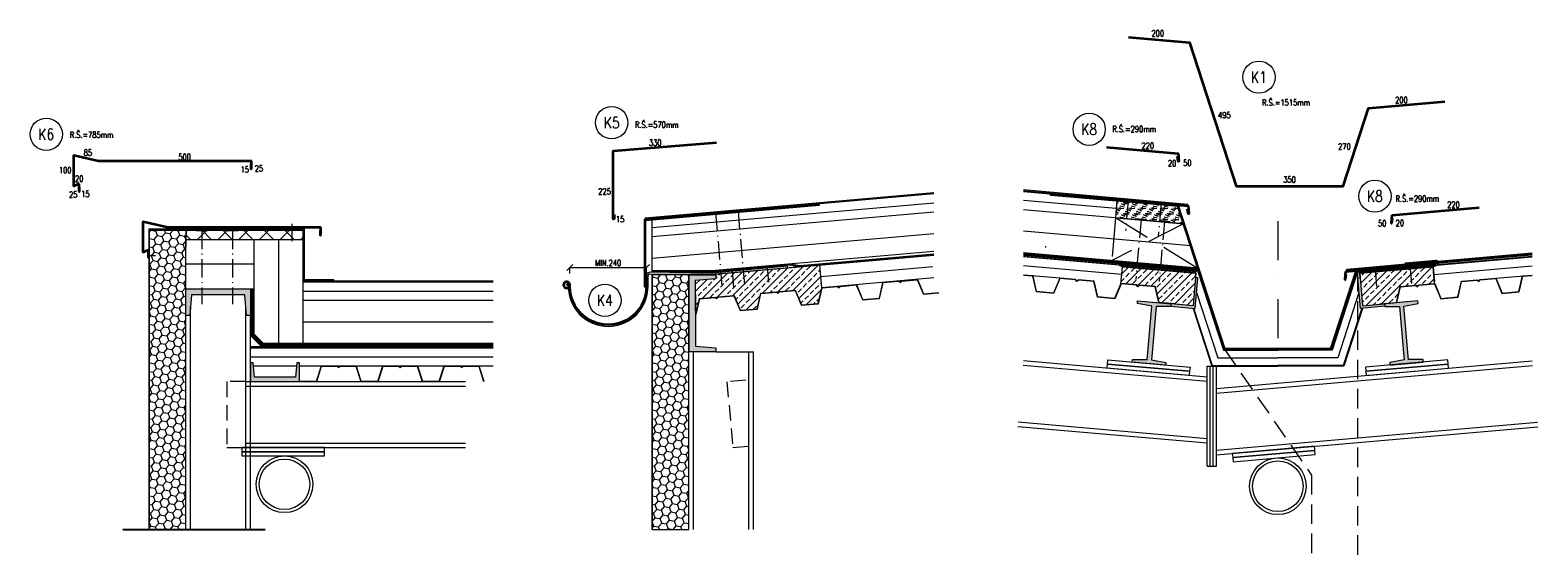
# Model space of a CAD drawing. Header units: millimetres. Extents: x -485339 to 350584, y -1189934 to 0.
# Tile 6 of 178: x -314240 to -309330, y -1055713 to -1053996. Entities that reach past the tile are written whole.
import ezdxf
from ezdxf.enums import TextEntityAlignment as Align

# ---------------------------------------------------------------- set-up
doc = ezdxf.new("R2010")
doc.units = ezdxf.units.MM
doc.header["$LTSCALE"] = 10
for name, pattern in [('ACAD_ISO10W100', [18.5, 12, -3, 0.5, -3]), ('DASHDOT', [25.4, 12.7, -6.35, 0, -6.35]), ('ČÁRKOVANÁ', [19.05, 12.7, -6.35]), ('ČÁRKOVANÁ2', [9.525, 6.35, -3.175])]:
    doc.linetypes.add(name, pattern=pattern)
doc.layers.get('Defpoints').update_dxf_attribs({"color": 201})
for name, color, linetype, lineweight in [('N_klemp', 220, 'Continuous', 35), ('N_popis', 10, 'Continuous', 18), ('N_čáry_plné', 10, 'Continuous', 18), ('N_čáry_pod', 10, 'ČÁRKOVANÁ', 18), ('N_šrary', 10, 'Continuous', 18), ('St_čáry_plné', 250, 'Continuous', 18), ('St_čáry_pod', 250, 'ČÁRKOVANÁ2', 18), ('St_šrafy', 250, 'Continuous', 18)]:
    doc.layers.add(name, color=color, linetype=linetype, lineweight=lineweight)
doc.styles.get("Standard").update_dxf_attribs({"font": 'simplex.shx', "width": 0.8})
doc.linetypes.add('IZOLACE', pattern='A,0.0001,-0.1,[134,ltypeshp.shx,S=0.1,R=0,X=-0.1,Y=0],-0.2,[134,ltypeshp.shx,S=0.1,R=180,X=0.1,Y=0],-0.1', length=0.4001)
doc.linetypes.add('ZIGZAG', pattern='A,0.00254,-5.08,[131,ltypeshp.shx,S=5.08,R=0,X=-5.08,Y=0],-10.16,[131,ltypeshp.shx,S=5.08,R=180,X=5.08,Y=0],-5.08', length=20.32254)
doc.dimstyles.new('stavební M20', dxfattribs={"dimtxt": 20, "dimasz": 20, "dimexe": 1, "dimexo": 1, "dimgap": 5, "dimtad": 1, "dimdec": 0, "dimtxsty": 'Standard', "dimblk": 'OBLIQUE', "dimcen": 2.5, "dimclrd": 256, "dimclre": 256, "dimclrt": 256, "dimadec": 0, "dimazin": 0, "dimtfac": 1, "dimtdec": 0, "dimtmove": 2, "dimatfit": 3, "dimfxl": 20, "dimfxlon": 1, "dimlwd": -1, "dimlwe": -1, "dimarcsym": 0})

# ---------------------------------------------------------------- blocks, each defined once
blk = doc.blocks.new('_OBLIQUE')
at = {"color": 0, "linetype": 'ByBlock'}
blk.add_line((-0.5, -0.5), (0.5, 0.5), dxfattribs=at)
blk = doc.blocks.new('*D7620')
at = {"layer": 'Defpoints', "color": 0}
for p in [(-312232.7, -1054768.3), (-312482.7, -1054824.8), (-312232.7, -1054816.5)]:
    blk.add_point(p, dxfattribs=at)
at = {"layer": 'N_popis'}
for p, q in [((-312482.7, -1054788.3), (-312482.7, -1054767.3)), ((-312482.7, -1054768.3), (-312232.7, -1054768.3)), ((-312232.7, -1054788.3), (-312232.7, -1054767.3))]:
    blk.add_line(p, q, dxfattribs=at)
at = {"layer": 'N_popis', "linetype": 'ByBlock', "xscale": 20, "yscale": 20, "zscale": 20, "rotation": 180}
blk.add_blockref('_OBLIQUE', (-312482.7, -1054768.3), dxfattribs=at)
at = {"layer": 'N_popis', "linetype": 'ByBlock', "xscale": 20, "yscale": 20, "zscale": 20}
blk.add_blockref('_OBLIQUE', (-312232.7, -1054768.3), dxfattribs=at)
at = {"layer": 'N_popis', "insert": (-312357.7, -1054753.3), "char_height": 20, "attachment_point": 5}
blk.add_mtext('MIN.240', dxfattribs=at)

msp = doc.modelspace()

# ---------------------------------------------------------------- hatches: boundary and pattern name
at = {"layer": 'N_čáry_plné'}
h = msp.add_hatch(dxfattribs=at)
h.set_pattern_fill('ANSI37', color=256, scale=15)
h.set_pattern_definition([(45, (-1732.045, 716.554), (-33.6759605, 33.6759605), []), (135, (-1732.045, 716.554), (-33.6759605, -33.6759605), [])])
h.paths.add_polyline_path([(-313733.1, -1054676.8), (-313350.6, -1054676.8), (-313350.6, -1054646.8), (-313732.2, -1054646.8)])
h = msp.add_hatch(dxfattribs=at)
h.set_pattern_fill('ANSI33', color=256, scale=5)
h.set_pattern_definition([(45, (1272.872, 0), (-22.4506403, 22.4506403), []), (45, (1295.323, 0), (-22.4506403, 22.4506403), [15.875, -7.9375])])
h.paths.add_polyline_path([(-311673.5, -1054885.2), (-311662, -1054834), (-311665.2, -1054797.3), (-311668.4, -1054760.4), (-312007.6, -1054790.1), (-312007.6, -1054792.7), (-312007.6, -1054805.1), (-312074, -1054810.9), (-312073.9, -1054899.3), (-312072, -1054920.2), (-312060.4, -1054869), (-312008.6, -1054864.5), (-312003.7, -1054868.2), (-311999.5, -1054863.7), (-311947.8, -1054859.1), (-311927.5, -1054907.5), (-311872.7, -1054902.8), (-311861.1, -1054851.5), (-311809.4, -1054847), (-311804.5, -1054850.7), (-311800.3, -1054846.2), (-311748.6, -1054841.7), (-311728.3, -1054890)])
at = {"layer": 'N_šrary'}
h = msp.add_hatch(dxfattribs=at)
h.set_pattern_fill('WOOD2', color=256, angle=45)
h.set_pattern_definition([(153.4349, (4.67, 4.67), (-53.88151612, 17.960549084), [9.638614, -70.6832216]), (184.3987, (-3.9513, 8.9803), (-197.565624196, -17.9604870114), [4.683531, -229.4929116]), (181.8476, (9.3395, 26.5816), (-520.8548621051, -17.9604167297), [11.141304, -545.9241812]), (154.9831, (-1.796, 26.2223), (-197.5656367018, 89.802583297), [5.945988, -291.3533924]), (135, (10.776, 10.776), (-35.9210245, 4e-15), [5.08, -20.32]), (163.4429, (7.1842, 14.3684), (359.2102015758, -107.7632518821), [13.865708, -679.4193676]), (129.2894, (-6.1066, 18.3197), (143.6840635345, -179.6051357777), [5.105349, -250.1615012]), (174.8056, (-9.3395, 22.271), (161.64461943, -17.960433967), [3.967607, -194.412743])])
h.paths.add_polyline_path([(-310622.8, -1054613.6), (-310546.5, -1054620.3), (-310484, -1054625.7), (-310502.1, -1054570.2), (-310701.3, -1054552.8), (-310703.4, -1054576.4), (-310706, -1054606.3), (-310622.8, -1054613.6)])
h = msp.add_hatch(dxfattribs=at)
h.set_pattern_fill('HONEY', color=253, scale=5, angle=350, style=0)
h.set_pattern_definition([(350, (-1732.045, 716.554), (25.83807637, 9.40429065), [15.875, -31.75]), (110, (-1732.045, 716.554), (-21.0633928, 17.6742852), [15.875, -31.75]), (50, (-1732.045, 716.554), (4.77468357, 27.07857585), [-31.75, 15.875])])
h.paths.add_polyline_path([(-313732.6, -1055620.9), (-313732.6, -1054924.2), (-313732.6, -1054837.5), (-313732.6, -1054756.8), (-313732.2, -1054646.8), (-313852.6, -1054646.8), (-313852.6, -1055620.9)])
h = msp.add_hatch(dxfattribs=at)
h.set_pattern_fill('HONEY', color=253, scale=5, angle=350, style=0)
h.set_pattern_definition([(350, (-94.281, 716.554), (25.83807637, 9.40429065), [15.875, -31.75]), (110, (-94.281, 716.554), (-21.0633928, 17.6742852), [15.875, -31.75]), (50, (-94.281, 716.554), (4.77468357, 27.07857585), [-31.75, 15.875])])
h.paths.add_polyline_path([(-312094.8, -1055620.9), (-312094.8, -1054924.2), (-312094.8, -1054837.5), (-312094.8, -1054792.7), (-312214.8, -1054792.7), (-312214.8, -1055620.9)])
at = {"layer": 'St_šrafy'}
h = msp.add_hatch(dxfattribs=at)
h.set_pattern_fill('ANSI33', color=256, scale=5, angle=180)
h.set_pattern_definition([(45, (0, 0), (-22.4506403, 22.4506403), []), (45, (22.45, 0), (-22.4506403, 22.4506403), [15.875, -7.9375])])
h.paths.add_polyline_path([(-310685.4, -1054790.8), (-310683.3, -1054765.9), (-310444.1, -1054786.8), (-310445.3, -1054801.3), (-310453.3, -1054892.9), (-310509.5, -1054888), (-310509.4, -1054887.5), (-310509.3, -1054886.5), (-310564.1, -1054881.7), (-310575.7, -1054830.5), (-310627.4, -1054826), (-310632.4, -1054829.7), (-310636.5, -1054825.2), (-310688.1, -1054820.7)])
h = msp.add_hatch(dxfattribs=at)
h.set_pattern_fill('ANSI33', color=256, scale=5)
h.paths.add_polyline_path([(-309669.1, -1054790.8), (-309671.3, -1054765.9), (-309910.5, -1054786.8), (-309909.3, -1054801.3), (-309901.2, -1054892.9), (-309845.1, -1054888), (-309845.2, -1054887.5), (-309845.3, -1054886.5), (-309790.5, -1054881.7), (-309778.9, -1054830.5), (-309727.1, -1054826), (-309722.2, -1054829.7), (-309718, -1054825.2), (-309666.5, -1054820.7)])
h = msp.add_hatch(color=253, dxfattribs=at)
h.dxf.hatch_style = 1
h.paths.add_polyline_path([(-312073.7, -1055007.1), (-312073.7, -1055024.6), (-312007.2, -1055030.3), (-312007.2, -1055042.7), (-312094, -1055042.7), (-312094, -1055007.1), (-312094.3, -1054792.7), (-312007.6, -1054792.7), (-312007.6, -1054805.1), (-312074, -1054810.9)])
h = msp.add_hatch(color=253, dxfattribs=at)
h.dxf.hatch_style = 1
h.paths.add_polyline_path([(-310446.1, -1054901.6), (-310437.4, -1054802), (-310445.3, -1054801.3), (-310453.3, -1054892.9), (-310525.1, -1054886.6), (-310525.8, -1054894.6)])
h = msp.add_hatch(color=253, dxfattribs=at)
h.dxf.hatch_style = 1
h.paths.add_polyline_path([(-309908.5, -1054901.6), (-309917.2, -1054802), (-309909.3, -1054801.3), (-309901.2, -1054892.9), (-309829.5, -1054886.6), (-309828.8, -1054894.6)])
h = msp.add_hatch(color=253, dxfattribs=at)
h.dxf.hatch_style = 1
h.paths.add_polyline_path([(-313732.6, -1054837.5), (-313696.9, -1054837.5), (-313522.6, -1054837.5), (-313522.6, -1054924.2), (-313535, -1054924.2), (-313540.7, -1054857.8), (-313696.9, -1054857.8), (-313714.4, -1054857.8), (-313720.2, -1054924.2), (-313732.6, -1054924.2)])
h = msp.add_hatch(color=253, dxfattribs=at)
h.dxf.hatch_style = 1
h.paths.add_polyline_path([(-310572.2, -1054882.5), (-310525.1, -1054886.6), (-310525.8, -1054895.4), (-310573.3, -1054895.4), (-310586.5, -1055046), (-310588.5, -1055068.9), (-310541.7, -1055077.1), (-310542.5, -1055085.9), (-310651.1, -1055076.4), (-310650.3, -1055067.6), (-310602.9, -1055067.6), (-310600.9, -1055044.7), (-310587.7, -1054894.1), (-310634.4, -1054885.9), (-310633.7, -1054877.1), (-310586.6, -1054881.3)])
h = msp.add_hatch(color=253, dxfattribs=at)
h.dxf.hatch_style = 1
h.paths.add_polyline_path([(-309782.4, -1054882.5), (-309829.5, -1054886.6), (-309828.8, -1054895.4), (-309781.3, -1054895.4), (-309768.1, -1055046), (-309766.1, -1055068.9), (-309812.9, -1055077.1), (-309812.1, -1055085.9), (-309703.5, -1055076.4), (-309704.3, -1055067.6), (-309751.7, -1055067.6), (-309753.7, -1055044.7), (-309766.9, -1054894.1), (-309720.2, -1054885.9), (-309720.9, -1054877.1), (-309768, -1054881.3)])
h = msp.add_hatch(color=253, dxfattribs=at)
h.dxf.hatch_style = 1
h.paths.add_polyline_path([(-313522.6, -1055139.8), (-313486.7, -1055139.8), (-313362.6, -1055139.8), (-313362.6, -1055078.1), (-313371.4, -1055078.1), (-313375.5, -1055125.3), (-313486.7, -1055125.3), (-313509.7, -1055125.3), (-313513.7, -1055078.1), (-313522.6, -1055078.1)])

# ---------------------------------------------------------------- linework, layer by layer
at = {"layer": 'Defpoints'}
msp.add_lwpolyline([(-313938.4, -1055620.9), (-313475, -1055620.9)], dxfattribs=at)
at = {"layer": 'N_klemp', "lineweight": 35}
for points in [[(-310663.8, -1054018.6), (-310464.6, -1054036), (-310312.5, -1054504), (-310138.3, -1054504), (-309964.1, -1054504), (-309881.6, -1054250), (-309633.1, -1054228.2)], [(-310702.7, -1054548.2), (-310503.6, -1054565.6), (-310351.5, -1055033.6), (-310177.3, -1055033.6), (-310003.1, -1055033.6), (-309920.6, -1054779.6), (-309672, -1054757.9)], [(-309806.3, -1054597.9), (-309521.4, -1054572.9)], [(-309957, -1054781.2), (-309672.2, -1054756.3)]]:
    msp.add_lwpolyline(points, dxfattribs=at)
for points in [[(-312338.4, -1054595.9), (-312338.4, -1054609.5, -0.414214), (-312339.4, -1054610.5), (-312340.5, -1054610.5, -0.414214), (-312341.5, -1054609.5), (-312341.5, -1054389.8, -0.36397), (-312340.7, -1054388.9), (-312004.9, -1054361)], [(-310735, -1054376.4), (-310501.5, -1054396.8), (-310499.8, -1054421.7, -0.952427), (-310501.9, -1054422), (-310503.8, -1054407.1)], [(-313521.5, -1054431.7), (-313521.5, -1054446.5, 0.414214), (-313520.5, -1054447.5), (-313520.5, -1054447.5, 0.414214), (-313519.5, -1054446.5), (-313519.5, -1054423, 0.414214), (-313520.5, -1054422), (-314017, -1054422, -0.056571), (-314017.2, -1054422), (-314097.2, -1054403.6, 0.48208), (-314098.5, -1054404.6), (-314098.5, -1054501.8, 0.539609), (-314097.1, -1054502.7), (-314082.4, -1054496.4, -0.539609), (-314081, -1054497.3), (-314081, -1054519.8, 0.414214), (-314080, -1054520.8), (-314080, -1054520.8, 0.414214), (-314079, -1054519.8), (-314079, -1054506.9)], [(-312233.7, -1054817.6), (-312233.7, -1054831.2, -0.414214), (-312234.7, -1054832.2), (-312235.8, -1054832.2, -0.414214), (-312236.8, -1054831.2), (-312236.8, -1054611.5, -0.36397), (-312236, -1054610.6), (-311900.2, -1054582.7)], [(-310702.6, -1054547.2), (-310469.1, -1054567.6), (-310467.4, -1054592.6, -0.952427), (-310469.5, -1054592.8), (-310471.4, -1054577.9)], [(-313295.9, -1054647.3), (-313295.9, -1054662.1, 0.414214), (-313294.9, -1054663.1), (-313294.9, -1054663.1, 0.414214), (-313293.9, -1054662.1), (-313293.9, -1054638.6, 0.414214), (-313294.9, -1054637.6), (-313791.3, -1054637.6, -0.056571), (-313791.5, -1054637.6), (-313871.6, -1054619.1, 0.48208), (-313872.8, -1054620.1), (-313872.8, -1054717.3, 0.539609), (-313871.4, -1054718.3), (-313856.7, -1054711.9, -0.539609), (-313855.3, -1054712.8), (-313855.3, -1054735.3, 0.414214), (-313854.3, -1054736.3), (-313854.3, -1054736.3, 0.414214), (-313853.3, -1054735.3), (-313853.3, -1054722.5)], [(-309806.3, -1054597.9), (-309808, -1054622.8, 0.952427), (-309805.9, -1054623.1), (-309804, -1054608.2)], [(-309957, -1054781.2), (-309958.7, -1054806.2, 0.952427), (-309956.6, -1054806.4), (-309954.7, -1054791.5)], [(-312232.7, -1054803), (-312232.7, -1054830, -1.00077), (-312482.7, -1054829.8), (-312482.7, -1054824.8, 6.528163), (-312484.5, -1054830.6, 0.36316), (-312484.6, -1054829.3), (-312492.7, -1054821.2)]]:
    msp.add_lwpolyline(points, format="xyb", dxfattribs=at)
at = {"layer": 'N_čáry_plné', "lineweight": 0}
for p, q in [((-311773.2, -1054769), (-311774, -1054764.1)), ((-312482.7, -1054830), (-312487.6, -1054833.7)), ((-312235.7, -1054830.9), (-312235.7, -1054801.8)), ((-312234.7, -1054827.5), (-312235.7, -1054827.5)), ((-312234.7, -1054801.8), (-312234.7, -1054830.9)), ((-312232.7, -1054793.9), (-312232.7, -1054803)), ((-312227.7, -1054830), (-312227.7, -1054793.9)), ((-312487.4, -1054844.5), (-312486.4, -1054844.3)), ((-312480.4, -1054844.4), (-312481.2, -1054844.6))]:
    msp.add_line(p, q, dxfattribs=at)
at = {"layer": 'N_čáry_plné'}
for points in [[(-312236.8, -1054606.4), (-311297.4, -1054524.2)], [(-312236.8, -1054609.4), (-311297.4, -1054527.2)], [(-310470.3, -1054562.7), (-311005.4, -1054515.9)], [(-310470.7, -1054566.7), (-311005.4, -1054519.9)], [(-310503.4, -1054566.1), (-311005.4, -1054522.1)], [(-310917.9, -1054533.8), (-310917.5, -1054529.8)], [(-310502.1, -1054570.2), (-310917.9, -1054533.8)], [(-312236.8, -1054612.1), (-311671.2, -1054562.6)], [(-312236.8, -1054615.1), (-311671, -1054565.6)], [(-312214.8, -1054667.7), (-311297.4, -1054587.4)], [(-312026.8, -1054592.3), (-311989.3, -1054589)], [(-311953.7, -1054586), (-311916.2, -1054582.8)], [(-311671.2, -1054562.6), (-311671, -1054565.6)], [(-310484, -1054625.7), (-311005.4, -1054580.1)], [(-310701.3, -1054552.8), (-310706, -1054606.3)], [(-310645.6, -1054551.7), (-310683.1, -1054548.4)], [(-310538.5, -1054561.1), (-310576, -1054557.9)], [(-310502.1, -1054570.2), (-310484, -1054625.7)], [(-310470.7, -1054566.7), (-310470.3, -1054562.7)], [(-313387.6, -1054626.4), (-313387.6, -1054682.8)], [(-312214.8, -1054784.2), (-312214.8, -1054613.2)], [(-310603.9, -1054613.3), (-310641.4, -1054610)], [(-310527.6, -1054620), (-310565.1, -1054616.7)], [(-313852.6, -1054642.8), (-313346.6, -1054642.8)], [(-313852.6, -1055620.9), (-313852.6, -1054642.8)], [(-313852.6, -1054646.8), (-313350.6, -1054646.8)], [(-313732.6, -1054837.5), (-313732.6, -1054676.8)], [(-313732.3, -1054676.8), (-313350.6, -1054676.8)], [(-313699.7, -1054648.2), (-313662.1, -1054648.2)], [(-313599.7, -1054648.2), (-313562.1, -1054648.2)], [(-313510.6, -1054837.5), (-313510.6, -1054676.8)], [(-313350.6, -1055014.8), (-313350.6, -1054646.8)], [(-313346.6, -1054807.8), (-313346.6, -1054642.8)], [(-313859.3, -1054729.4), (-313832.2, -1054729.4)], [(-312214.8, -1054778.4), (-312021.6, -1054778.4), (-311297.4, -1054715)], [(-312214.8, -1054791.3), (-312021.5, -1054791.3), (-311297.4, -1054727.9)], [(-311733.2, -1054762.1), (-311297.4, -1054723.9)], [(-310933.8, -1054699), (-310933.5, -1054703)], [(-312214.8, -1054782.4), (-312021.5, -1054782.4), (-311766.5, -1054760.1)], [(-311973.2, -1054780.5), (-311935.7, -1054777.2)], [(-311859.1, -1054770), (-311821.6, -1054766.7)], [(-311766.5, -1054760.1), (-311733.4, -1054766.1)], [(-311766.4, -1054756), (-311733.2, -1054762.1)], [(-311662, -1054834), (-311668.4, -1054760.4)], [(-309879.5, -1054773.8), (-309842, -1054770.6)], [(-309765.5, -1054763.9), (-309728, -1054760.6)], [(-309762.8, -1054752.8), (-309762.6, -1054756.8)], [(-309690.9, -1054758), (-309653.4, -1054754.7)], [(-309556.3, -1054741.8), (-309556, -1054744.8)], [(-313350.6, -1054811.8), (-312732.7, -1054811.8)], [(-313350.6, -1054814.8), (-312732.7, -1054814.8)], [(-313346.6, -1054807.8), (-313250.6, -1054807.8)], [(-313250.6, -1054811.8), (-313250.6, -1054807.8)], [(-312214.8, -1055620.9), (-312214.8, -1054789)], [(-312007.6, -1054792.7), (-312007.6, -1054790.1)], [(-311729, -1054891), (-311672.7, -1054886.1), (-311661.2, -1054834.9), (-311610.5, -1054830.5), (-311605.2, -1054834.5), (-311600.7, -1054829.6), (-311550, -1054825.2), (-311530.1, -1054872.6)], [(-311728.3, -1054890), (-311673.5, -1054885.2), (-311662, -1054834), (-311610.2, -1054829.5), (-311605.3, -1054833.2), (-311601.1, -1054828.7), (-311549.4, -1054824.1), (-311529.1, -1054872.5)], [(-311297.4, -1054802.2), (-311662, -1054834)], [(-311530, -1054873.8), (-311473.8, -1054868.9), (-311462.2, -1054817.6), (-311411.6, -1054813.2), (-311406.2, -1054817.2), (-311401.7, -1054812.4), (-311351.1, -1054807.9), (-311331.2, -1054855.4)], [(-311529.4, -1054872.7), (-311474.6, -1054867.9), (-311463, -1054816.7), (-311411.3, -1054812.2), (-311406.4, -1054815.9), (-311402.2, -1054811.4), (-311350.4, -1054806.9), (-311330.5, -1054854.3)], [(-313350.6, -1054874.8), (-312732.7, -1054874.8)], [(-312073.9, -1054899.3), (-312072, -1054920.2), (-312060.4, -1054869), (-312008.6, -1054864.5), (-312003.7, -1054868.2), (-311999.5, -1054863.7), (-311947.8, -1054859.1), (-311927.5, -1054907.5), (-311872.7, -1054902.8), (-311861.1, -1054851.5), (-311809.4, -1054847), (-311804.5, -1054850.7), (-311800.3, -1054846.2), (-311748.6, -1054841.7), (-311728.3, -1054890.1)], [(-312073.8, -1054909), (-312072.7, -1054921.2), (-312071.1, -1054921.1), (-312059.6, -1054869.9), (-312008.9, -1054865.5), (-312003.6, -1054869.5), (-311999.1, -1054864.6), (-311948.5, -1054860.2), (-311928.2, -1054908.6), (-311871.9, -1054903.7), (-311860.3, -1054852.5), (-311809.7, -1054848.1), (-311804.4, -1054852.1), (-311799.8, -1054847.2), (-311749.2, -1054842.8), (-311729.3, -1054890.2)], [(-311331.2, -1054855.4), (-311281.4, -1054851)], [(-311330.5, -1054854.3), (-311281.4, -1054850)], [(-313480.6, -1055014.8), (-312732.7, -1055014.8)]]:
    msp.add_lwpolyline(points, dxfattribs=at)
at = {"layer": 'N_čáry_plné', "linetype": 'IZOLACE', "ltscale": 6}
for points in [[(-312214.8, -1054637.6), (-311297.4, -1054557.3)], [(-310703.4, -1054576.4), (-311005.4, -1054550)], [(-311665.2, -1054797.3), (-311300.6, -1054765.4)], [(-313350.6, -1054844.8), (-312732.7, -1054844.8)]]:
    msp.add_lwpolyline(points, dxfattribs=at)
at = {"layer": 'N_čáry_plné', "linetype": 'ACAD_ISO10W100', "ltscale": 0.5}
for points in [[(-312008.1, -1054590.7), (-311987.2, -1054829.5)], [(-311934.9, -1054584.4), (-311914, -1054823.2)], [(-310664.4, -1054550), (-310672.9, -1054648.1)], [(-310557.3, -1054559.5), (-310566.8, -1054668.1)], [(-310622.6, -1054611.7), (-310639.8, -1054807.8)], [(-310546.3, -1054618.4), (-310563.5, -1054814.4)], [(-313680.9, -1054648.2), (-313680.9, -1054887.9)], [(-313580.9, -1054648.2), (-313580.9, -1054887.9)], [(-311954.5, -1054778.9), (-311949.6, -1054834.5)], [(-311840.3, -1054768.4), (-311836.2, -1054816)], [(-309860.7, -1054772.2), (-309855.7, -1054830.3)], [(-309746.8, -1054762.2), (-309741.7, -1054820.3)], [(-309672.2, -1054756.3), (-309667.1, -1054814.4)]]:
    msp.add_lwpolyline(points, dxfattribs=at)
at = {"layer": 'N_čáry_plné'}
for points in [[(-313852.6, -1055620.9), (-313732.6, -1055620.9), (-313732.6, -1054924.2), (-313732.6, -1054837.5), (-313732.6, -1054756.8), (-313732.2, -1054646.8), (-313852.6, -1054646.8)], [(-313733.1, -1054676.8), (-313350.6, -1054676.8), (-313350.6, -1054646.8), (-313732.2, -1054646.8)], [(-311673.5, -1054885.2), (-311662, -1054834), (-311665.2, -1054797.3), (-311668.4, -1054760.4), (-312007.6, -1054790.1), (-312007.6, -1054792.7), (-312007.6, -1054805.1), (-312074, -1054810.9), (-312073.9, -1054899.3), (-312072, -1054920.2), (-312060.4, -1054869), (-312008.6, -1054864.5), (-312003.7, -1054868.2), (-311999.5, -1054863.7), (-311947.8, -1054859.1), (-311927.5, -1054907.5), (-311872.7, -1054902.8), (-311861.1, -1054851.5), (-311809.4, -1054847), (-311804.5, -1054850.7), (-311800.3, -1054846.2), (-311748.6, -1054841.7), (-311728.3, -1054890)], [(-312214.8, -1055620.9), (-312094.8, -1055620.9), (-312094.8, -1054924.2), (-312094.8, -1054837.5), (-312094.8, -1054792.7), (-312214.8, -1054792.7)]]:
    msp.add_lwpolyline(points, close=True, dxfattribs=at)
at = {"layer": 'N_čáry_plné', "linetype": 'IZOLACE', "ltscale": 14}
for points in [[(-313430.6, -1055014.8), (-313430.6, -1054676.8)], [(-312214.8, -1054737.9), (-311297.4, -1054657.7)], [(-310460.5, -1054698), (-311005.4, -1054650.4)], [(-313732.6, -1054756.8), (-313510.6, -1054756.8)], [(-313350.6, -1054944.8), (-312732.7, -1054944.8)]]:
    msp.add_lwpolyline(points, dxfattribs=at)
at = {"layer": 'N_čáry_plné', "lineweight": 0}
for points in [[(-311774, -1054764.1), (-312021.1, -1054786.3), (-312224.4, -1054784)], [(-312223.6, -1054789), (-312021.9, -1054790), (-311773.2, -1054769)], [(-312233.8, -1054799.9), (-312232.7, -1054799.9)], [(-312233.8, -1054800.9), (-312232.7, -1054800.9)]]:
    msp.add_lwpolyline(points, dxfattribs=at)
at = {"layer": 'N_čáry_plné'}
for centre in [(-310238.6, -1054148.7), (-312346.4, -1054296.8), (-314187.4, -1054334.7), (-310791.5, -1054318.3), (-309861.1, -1054536.1), (-312368.2, -1054875.2)]:
    msp.add_circle(centre, 52.5, dxfattribs=at)
at = {"layer": 'N_čáry_plné', "lineweight": 0}
for centre, radius, start, end in [((-312222.7, -1054793.9), 10, 100, 180), ((-312492.7, -1054824.8), 11, 356.6335, 285.7728), ((-312489.4, -1054836.4), 2, 4.5803, 105.7728), ((-312489.4, -1054836.4), 1, 4.5803, 105.7728), ((-312407.7, -1054829.8), 81, 184.5803, 190.4073), ((-312407.7, -1054829.8), 74.2, 176.6335, 191.3504), ((-312233.8, -1054801.8), 1.9, 90, 180), ((-312233.8, -1054801.8), 0.9, 90, 180), ((-312222.7, -1054793.9), 5, 100, 180)]:
    msp.add_arc(centre, radius, start, end, dxfattribs=at)
at = {"layer": 'N_čáry_plné'}
msp.add_arc((-312357.7, -1054830), 130, 180, 0, dxfattribs=at)
at = {"layer": 'N_čáry_pod', "ltscale": 0.5, "const_width": 2}
for points in [[(-312236.8, -1054607.9), (-311297.4, -1054525.7)], [(-310470.5, -1054564.7), (-311005.4, -1054517.9)], [(-310502.7, -1054568.1), (-310917.7, -1054531.8)], [(-312236.8, -1054613.6), (-311671.1, -1054564.1)], [(-311733.3, -1054764.1), (-311297.4, -1054725.9)], [(-312214.8, -1054780.4), (-312021.5, -1054780.4), (-311766.5, -1054758.1)], [(-311766.5, -1054758.1), (-311733.3, -1054764.1)], [(-309952.6, -1054774.9), (-309664.8, -1054749.8)], [(-309952.3, -1054777.9), (-309566.1, -1054744.1)], [(-313350.6, -1054813.3), (-312732.7, -1054813.3)]]:
    msp.add_lwpolyline(points, dxfattribs=at)
at = {"layer": 'N_čáry_pod'}
msp.add_lwpolyline([(-310706, -1054606.3), (-310718.2, -1054745.8), (-310440.3, -1054770.1), (-310706, -1054606.3), (-310484, -1054625.7), (-310718.2, -1054745.8)], dxfattribs=at)
at = {"layer": 'N_čáry_pod', "ltscale": 0.7, "const_width": 2}
for points in [[(-313852.6, -1054644.8), (-313348.6, -1054644.8)], [(-313348.6, -1054809.8), (-313348.6, -1054644.8)], [(-313348.6, -1054809.8), (-313250.6, -1054809.8)]]:
    msp.add_lwpolyline(points, dxfattribs=at)
at = {"layer": 'N_čáry_pod', "ltscale": 0.5}
for points in [[(-309917.4, -1054782.8), (-309917.4, -1055713.5)], [(-310351.5, -1055033.6), (-310067.4, -1055444.1), (-310067.4, -1055707.9)]]:
    msp.add_lwpolyline(points, dxfattribs=at)
at = {"layer": 'N_šrary'}
msp.add_lwpolyline([(-310622.8, -1054613.6), (-310546.5, -1054620.3), (-310484, -1054625.7), (-310502.1, -1054570.2), (-310701.3, -1054552.8), (-310703.4, -1054576.4), (-310706, -1054606.3)], close=True, dxfattribs=at)
at = {"layer": 'St_čáry_plné'}
for points in [[(-310484, -1054625.7), (-311005.4, -1054580.1)], [(-310437, -1054770.4), (-311005.4, -1054720.6)], [(-310436, -1054773.5), (-311005.4, -1054723.7)], [(-310435, -1054776.6), (-311005.4, -1054726.7)], [(-310436.2, -1054779.5), (-311005.4, -1054729.7)], [(-310694.8, -1054760.9), (-311005.4, -1054733.7)], [(-309952.4, -1054776.4), (-309349.2, -1054723.7)], [(-309952.2, -1054779.4), (-309349.2, -1054726.7)], [(-309918.9, -1054780.9), (-309349.2, -1054731.1)], [(-309659.8, -1054760.9), (-309349.2, -1054733.7)], [(-309656.2, -1054747.5), (-309349.2, -1054720.6)], [(-310683.3, -1054765.9), (-310694.8, -1054760.9)], [(-310682.3, -1054762), (-310693.2, -1054757.2)], [(-310688.1, -1054820.7), (-310683.3, -1054765.9)], [(-310444.1, -1054786.8), (-310683.3, -1054765.9)], [(-310682.4, -1054756.4), (-310682.7, -1054759.9)], [(-310437.7, -1054781.4), (-310682.7, -1054759.9)], [(-310443.7, -1054782.8), (-310682.3, -1054762)], [(-310445.3, -1054801.3), (-310443.7, -1054782.8)], [(-310437.7, -1054781.4), (-310354.4, -1055037.6), (-310177.3, -1055037.6)], [(-310436.2, -1054779.5), (-310352.9, -1055035.6), (-310177.3, -1055035.6)], [(-309918.9, -1054780.9), (-310001.6, -1055035.6), (-310177.3, -1055035.6)], [(-309917.4, -1054782.8), (-310000.2, -1055037.6), (-310177.3, -1055037.6)], [(-309952.7, -1054773.4), (-309663.6, -1054748.2)], [(-309952.2, -1054779.4), (-309952.7, -1054773.4)], [(-309917.4, -1054782.8), (-309671.8, -1054761.3)], [(-309910.9, -1054782.8), (-309672.3, -1054762)], [(-309909.3, -1054801.3), (-309910.9, -1054782.8)], [(-309910.5, -1054786.8), (-309671.3, -1054765.9)], [(-309762.8, -1054752.8), (-309662.8, -1054744.1)], [(-309672.3, -1054762), (-309661.4, -1054757.2)], [(-309672.2, -1054756.4), (-309671.8, -1054759.9)], [(-309671.3, -1054765.9), (-309659.8, -1054760.9)], [(-309666.5, -1054820.7), (-309671.3, -1054765.9)], [(-309658.6, -1054750.7), (-309663.6, -1054748.2)], [(-309656.2, -1054747.5), (-309662.8, -1054744.1)], [(-310887.5, -1054803.2), (-311005.4, -1054792.9)], [(-310509.3, -1054886.5), (-310564.1, -1054881.7), (-310575.7, -1054830.5), (-310627.4, -1054826), (-310632.4, -1054829.7), (-310636.5, -1054825.2), (-310688.3, -1054820.7), (-310708.6, -1054869.1), (-310763.4, -1054864.3), (-310774.9, -1054813.1), (-310826.7, -1054808.6), (-310831.6, -1054812.3), (-310835.8, -1054807.8), (-310887.5, -1054803.2), (-310907.8, -1054851.6), (-310962.6, -1054846.8), (-310974.2, -1054795.6), (-311005.4, -1054792.9)], [(-310509.4, -1054887.5), (-310564.9, -1054882.6), (-310576.5, -1054831.4), (-310627.2, -1054827), (-310632.5, -1054831), (-310637, -1054826.1), (-310687.6, -1054821.7), (-310707.9, -1054870.1), (-310764.2, -1054865.2), (-310775.8, -1054814), (-310826.4, -1054809.6), (-310831.7, -1054813.6), (-310836.3, -1054808.7), (-310886.9, -1054804.3), (-310907.2, -1054852.7), (-310963.4, -1054847.8), (-310975, -1054796.6), (-311005.4, -1054793.9)], [(-309845.3, -1054886.5), (-309790.5, -1054881.7), (-309778.9, -1054830.5), (-309727.1, -1054826), (-309722.2, -1054829.7), (-309718, -1054825.2), (-309666.3, -1054820.7), (-309646, -1054869.1), (-309591.2, -1054864.3), (-309579.6, -1054813.1), (-309527.9, -1054808.6), (-309523, -1054812.3), (-309518.8, -1054807.8), (-309467.1, -1054803.2), (-309446.8, -1054851.6), (-309392, -1054846.8), (-309380.4, -1054795.6), (-309349.2, -1054792.9)], [(-309845.2, -1054887.5), (-309789.6, -1054882.6), (-309778.1, -1054831.4), (-309727.4, -1054827), (-309722.1, -1054831), (-309717.6, -1054826.1), (-309666.9, -1054821.7), (-309646.7, -1054870.1), (-309590.4, -1054865.2), (-309578.8, -1054814), (-309528.2, -1054809.6), (-309522.9, -1054813.6), (-309518.3, -1054808.7), (-309467.7, -1054804.3), (-309447.4, -1054852.7), (-309391.2, -1054847.8), (-309379.6, -1054796.6), (-309349.2, -1054793.9)], [(-309467.1, -1054803.2), (-309349.2, -1054792.9)], [(-313522.6, -1054837.5), (-313510.6, -1054837.5)], [(-313518.6, -1054988.1), (-313518.6, -1054837.5)], [(-313514.6, -1054986.5), (-313514.6, -1054837.5)], [(-313510.6, -1054984.8), (-313510.6, -1054837.5)], [(-310586.6, -1054881.3), (-310525.1, -1054886.6), (-310525.8, -1054895.4), (-310573.3, -1054895.4), (-310586.5, -1055046), (-310588.5, -1055068.9), (-310541.7, -1055077.1), (-310542.5, -1055085.9), (-310651.1, -1055076.4), (-310650.3, -1055067.6), (-310602.9, -1055067.6), (-310600.9, -1055044.7), (-310587.7, -1054894.1), (-310634.4, -1054885.9), (-310633.7, -1054877.1), (-310572.2, -1054882.5)], [(-309768, -1054881.3), (-309829.5, -1054886.6), (-309828.8, -1054895.4), (-309781.3, -1054895.4), (-309768.1, -1055046), (-309766.1, -1055068.9), (-309812.9, -1055077.1), (-309812.1, -1055085.9), (-309703.5, -1055076.4), (-309704.3, -1055067.6), (-309751.7, -1055067.6), (-309753.7, -1055044.7), (-309766.9, -1054894.1), (-309720.2, -1054885.9), (-309720.9, -1054877.1), (-309782.4, -1054882.5)], [(-313732.6, -1055620.9), (-313732.6, -1054924.2)], [(-313717.7, -1055620.9), (-313717.7, -1054895.6)], [(-313537.4, -1055620.9), (-313537.4, -1054895.6)], [(-313522.6, -1055620.9), (-313522.6, -1054924.2)], [(-312094.8, -1055620.9), (-312094.8, -1054924.2)], [(-310509.3, -1054886.5), (-310509.5, -1054888)], [(-310453.2, -1054901.7), (-310392.2, -1055089.6), (-310177.3, -1055089.6)], [(-310451.3, -1054901.1), (-310390.7, -1055087.6), (-310177.3, -1055087.6)], [(-309903.3, -1054901.1), (-309963.9, -1055087.6), (-310177.3, -1055087.6)], [(-309901.4, -1054901.7), (-309962.4, -1055089.6), (-310177.3, -1055089.6)], [(-309845.3, -1054886.5), (-309845.1, -1054888)], [(-313486.6, -1055025.8), (-313522.6, -1054989.8)], [(-313486.6, -1055025.8), (-313522.6, -1054989.8)], [(-313522.6, -1055025.8), (-312732.7, -1055025.8)], [(-313522.6, -1055029.8), (-312732.7, -1055029.8)], [(-313483.9, -1055022.8), (-313518.6, -1054988.1)], [(-313481.3, -1055019.8), (-313514.6, -1054986.5)], [(-313478.6, -1055016.8), (-313510.6, -1054984.8)], [(-313483.9, -1055022.8), (-312732.7, -1055022.8)], [(-313481.3, -1055019.8), (-312732.7, -1055019.8)], [(-313478.6, -1055016.8), (-312732.7, -1055016.8)], [(-313474.1, -1055021.3), (-313474.1, -1055021.3)], [(-312079.9, -1055620.9), (-312079.9, -1055042.7)], [(-312007.7, -1055042.7), (-311884.8, -1055042.7)], [(-311899.7, -1055620.9), (-311899.7, -1055042.7)], [(-311884.8, -1055620.9), (-311884.8, -1055042.7)], [(-310407.2, -1055124.8), (-311005.4, -1055072.5)], [(-310377.2, -1055162.4), (-309349.2, -1055072.5)], [(-313512.8, -1055088.8), (-313372.3, -1055088.8)], [(-313362.6, -1055138.8), (-313307.6, -1055138.8), (-313291.6, -1055088.8), (-313239.6, -1055088.8), (-313235.1, -1055092.9), (-313230.5, -1055088.8), (-313178.6, -1055088.8), (-313162.6, -1055138.8), (-313107.6, -1055138.8), (-313091.6, -1055088.8), (-313039.6, -1055088.8), (-313035.1, -1055092.9), (-313030.5, -1055088.8), (-312978.6, -1055088.8), (-312962.6, -1055138.8), (-312907.6, -1055138.8), (-312891.6, -1055088.8), (-312839.6, -1055088.8), (-312835.1, -1055092.9), (-312830.5, -1055088.8), (-312778.6, -1055088.8), (-312762.6, -1055138.8)], [(-313362.6, -1055088.8), (-312732.7, -1055088.8)], [(-313362.6, -1055139.8), (-313306.8, -1055139.8), (-313290.8, -1055089.8), (-313240, -1055089.8), (-313235.1, -1055094.3), (-313230.1, -1055089.8), (-313179.3, -1055089.8), (-313163.3, -1055139.8), (-313106.8, -1055139.8), (-313090.8, -1055089.8), (-313040, -1055089.8), (-313035.1, -1055094.3), (-313030.1, -1055089.8), (-312979.3, -1055089.8), (-312963.3, -1055139.8), (-312906.8, -1055139.8), (-312890.8, -1055089.8), (-312840, -1055089.8), (-312835.1, -1055094.3), (-312830.1, -1055089.8), (-312779.3, -1055089.8), (-312763.5, -1055139.1)], [(-310407.2, -1055139.7), (-311006.7, -1055087.3)], [(-310407.2, -1055415), (-310407.2, -1055089.6)], [(-310407.2, -1055089.6), (-310377.2, -1055089.6)], [(-310397.2, -1055415), (-310397.2, -1055089.6)], [(-310387.2, -1055415), (-310387.2, -1055089.6)], [(-310377.2, -1055177.3), (-309347.9, -1055087.3)], [(-310377.2, -1055415), (-310377.2, -1055089.6)], [(-313537.4, -1055139.8), (-312822.2, -1055139.8)], [(-313537.4, -1055154.7), (-312822.2, -1055154.7)], [(-310407.2, -1055325.7), (-311022.8, -1055271.8)], [(-310377.2, -1055363.3), (-309331.8, -1055271.8)], [(-310407.2, -1055340.6), (-311024.1, -1055286.6)], [(-310377.2, -1055378.2), (-309330.5, -1055286.6)], [(-313550.2, -1055354.8), (-312822.2, -1055354.8)], [(-313537.4, -1055339.9), (-312822.2, -1055339.9)], [(-310407.2, -1055415), (-310377.2, -1055415)]]:
    msp.add_lwpolyline(points, dxfattribs=at)
at = {"layer": 'St_čáry_plné', "linetype": 'DASHDOT'}
msp.add_lwpolyline([(-310177.3, -1054617), (-310177.3, -1055094.3)], dxfattribs=at)
at = {"layer": 'St_čáry_plné', "linetype": 'ZIGZAG', "ltscale": 0.5}
for points in [[(-310685.4, -1054790.8), (-311005.4, -1054762.8)], [(-309669.1, -1054790.8), (-309349.2, -1054762.8)], [(-313522.6, -1055058.8), (-312732.7, -1055058.8)]]:
    msp.add_lwpolyline(points, dxfattribs=at)
at = {"layer": 'St_čáry_plné'}
for points in [[(-312073.7, -1055007.1), (-312073.7, -1055024.6), (-312007.2, -1055030.3), (-312007.2, -1055042.7), (-312094, -1055042.7), (-312094, -1055007.1), (-312094.3, -1054792.7), (-312007.6, -1054792.7), (-312007.6, -1054805.1), (-312074, -1054810.9)], [(-313696.9, -1054857.8), (-313714.4, -1054857.8), (-313720.2, -1054924.2), (-313732.6, -1054924.2), (-313732.6, -1054837.5), (-313696.9, -1054837.5), (-313522.6, -1054837.5), (-313522.6, -1054924.2), (-313535, -1054924.2), (-313540.7, -1054857.8)], [(-313486.7, -1055125.3), (-313509.7, -1055125.3), (-313513.7, -1055078.1), (-313522.6, -1055078.1), (-313522.6, -1055139.8), (-313486.7, -1055139.8), (-313362.6, -1055139.8), (-313362.6, -1055078.1), (-313371.4, -1055078.1), (-313375.5, -1055125.3)], [(-310464.3, -1055106.3), (-310731.7, -1055082.9), (-310730.5, -1055069.4), (-310463.1, -1055092.8)], [(-309890.3, -1055106.3), (-309622.9, -1055082.9), (-309624.1, -1055069.4), (-309891.5, -1055092.8)], [(-310465.4, -1055119.7), (-310732.8, -1055096.3), (-310731.7, -1055082.9), (-310464.3, -1055106.3)], [(-309889.1, -1055119.7), (-309621.7, -1055096.3), (-309622.9, -1055082.9), (-309890.3, -1055106.3)], [(-313550.2, -1055368.3), (-313281.8, -1055368.3), (-313281.8, -1055354.8), (-313550.2, -1055354.8)], [(-313550.2, -1055381.8), (-313281.8, -1055381.8), (-313281.8, -1055368.3), (-313550.2, -1055368.3)], [(-310324.2, -1055387.1), (-310056.8, -1055363.7), (-310058, -1055350.3), (-310325.4, -1055373.7)], [(-310323.1, -1055400.6), (-310055.7, -1055377.2), (-310056.8, -1055363.7), (-310324.2, -1055387.1)]]:
    msp.add_lwpolyline(points, close=True, dxfattribs=at)
at = {"layer": 'St_čáry_plné', "linetype": 'IZOLACE', "ltscale": 5}
for points in [[(-310441.6, -1054850.2), (-310372.6, -1055062.6), (-310177.3, -1055062.6)], [(-309913, -1054850.2), (-309982, -1055062.6), (-310177.3, -1055062.6)]]:
    msp.add_lwpolyline(points, dxfattribs=at)
at = {"layer": 'St_čáry_plné'}
for centre, radius in [((-313411.7, -1055474.1), 92.3), ((-313411.7, -1055474.1), 82.3), ((-310177.1, -1055480.5), 92.3), ((-310177.1, -1055480.5), 82.3)]:
    msp.add_circle(centre, radius, dxfattribs=at)
at = {"layer": 'St_čáry_pod', "ltscale": 0.5, "const_width": 2}
for points in [[(-310436.5, -1054771.9), (-311005.4, -1054722.1)], [(-310682.4, -1054756.4), (-311005.4, -1054728.2)], [(-309672.2, -1054756.4), (-309349.2, -1054728.2)], [(-309657.4, -1054749.1), (-309349.2, -1054722.1)], [(-309762.7, -1054754.8), (-309663.2, -1054746.1)], [(-309657.1, -1054749.3), (-309663.7, -1054745.8)], [(-313520.6, -1054989), (-313520.6, -1054838.3)], [(-313512.6, -1054985.6), (-313512.6, -1054838.3)], [(-313485.2, -1055024.3), (-313520.6, -1054989)], [(-313479.9, -1055018.3), (-313512.6, -1054985.6)], [(-313485.2, -1055024.3), (-312732.7, -1055024.3)], [(-313479.9, -1055018.3), (-312732.7, -1055018.3)]]:
    msp.add_lwpolyline(points, dxfattribs=at)
at = {"layer": 'St_čáry_pod', "const_width": 2}
for points in [[(-310435.5, -1054775), (-311005.4, -1054725.2)], [(-310694.3, -1054758.9), (-311005.4, -1054731.7)], [(-309660.3, -1054758.9), (-309349.2, -1054731.7)], [(-309556.1, -1054743.3), (-309349.2, -1054725.2)], [(-310682.8, -1054763.9), (-310694.3, -1054758.9)], [(-310443.9, -1054784.8), (-310682.8, -1054763.9)], [(-309910.7, -1054784.8), (-309671.8, -1054763.9)], [(-309671.8, -1054763.9), (-309660.3, -1054758.9)], [(-313516.6, -1054987.3), (-313516.6, -1054838.3)], [(-313522.6, -1055027.8), (-312732.7, -1055027.8)], [(-313482.6, -1055021.3), (-313516.6, -1054987.3)], [(-313482.6, -1055021.3), (-312732.7, -1055021.3)]]:
    msp.add_lwpolyline(points, dxfattribs=at)
at = {"layer": 'St_čáry_pod', "ltscale": 0.8}
for points in [[(-313537.4, -1055139.8), (-313599.3, -1055139.8), (-313599.3, -1055354.8), (-313550.2, -1055354.8)], [(-311909.3, -1055134.8), (-311970.9, -1055140.2), (-311952.2, -1055354.4), (-311903.3, -1055350.1)]]:
    msp.add_lwpolyline(points, dxfattribs=at)
at = {"layer": 'St_šrafy'}
for points in [[(-310685.4, -1054790.8), (-310683.3, -1054765.9), (-310444.1, -1054786.8), (-310445.3, -1054801.3), (-310453.3, -1054892.9), (-310509.5, -1054888), (-310509.4, -1054887.5), (-310509.3, -1054886.5), (-310564.1, -1054881.7), (-310575.7, -1054830.5), (-310627.4, -1054826), (-310632.4, -1054829.7), (-310636.5, -1054825.2), (-310688.1, -1054820.7)], [(-309669.1, -1054790.8), (-309671.3, -1054765.9), (-309910.5, -1054786.8), (-309909.3, -1054801.3), (-309901.2, -1054892.9), (-309845.1, -1054888), (-309845.2, -1054887.5), (-309845.3, -1054886.5), (-309790.5, -1054881.7), (-309778.9, -1054830.5), (-309727.1, -1054826), (-309722.2, -1054829.7), (-309718, -1054825.2), (-309666.5, -1054820.7)], [(-310446.1, -1054901.6), (-310437.4, -1054802), (-310445.3, -1054801.3), (-310453.3, -1054892.9), (-310525.1, -1054886.6), (-310525.8, -1054894.6)], [(-309908.5, -1054901.6), (-309917.2, -1054802), (-309909.3, -1054801.3), (-309901.2, -1054892.9), (-309829.5, -1054886.6), (-309828.8, -1054894.6)], [(-310572.2, -1054882.5), (-310525.1, -1054886.6), (-310525.8, -1054895.4), (-310573.3, -1054895.4), (-310586.5, -1055046), (-310588.5, -1055068.9), (-310541.7, -1055077.1), (-310542.5, -1055085.9), (-310651.1, -1055076.4), (-310650.3, -1055067.6), (-310602.9, -1055067.6), (-310600.9, -1055044.7), (-310587.7, -1054894.1), (-310634.4, -1054885.9), (-310633.7, -1054877.1), (-310586.6, -1054881.3)], [(-309782.4, -1054882.5), (-309829.5, -1054886.6), (-309828.8, -1054895.4), (-309781.3, -1054895.4), (-309768.1, -1055046), (-309766.1, -1055068.9), (-309812.9, -1055077.1), (-309812.1, -1055085.9), (-309703.5, -1055076.4), (-309704.3, -1055067.6), (-309751.7, -1055067.6), (-309753.7, -1055044.7), (-309766.9, -1054894.1), (-309720.2, -1054885.9), (-309720.9, -1054877.1), (-309768, -1054881.3)]]:
    msp.add_lwpolyline(points, close=True, dxfattribs=at)

# ---------------------------------------------------------------- texts
at = {"layer": 'N_klemp', "lineweight": 35, "width": 0.8}
for s, p in [('R.Š.=1515mm', (-310228.5, -1054241.3)), ('R.Š.=570mm', (-312270.7, -1054313.4)), ('R.Š.=785mm', (-314111, -1054346.1)), ('R.Š.=290mm', (-310716.2, -1054327.6)), ('R.Š.=290mm', (-309793.9, -1054554.1))]:
    msp.add_text(s, height=20, dxfattribs=at).set_placement(p)
at = {"layer": 'N_popis', "width": 0.8}
for s, p in [('200', (-310588.6, -1054016)), ('200', (-309795.2, -1054232.8)), ('495', (-310371.9, -1054282.1)), ('85', (-314065.5, -1054404.6)), ('330', (-312225.2, -1054371.9)), ('220', (-310621.3, -1054382)), ('270', (-309981, -1054384.3)), ('100', (-314146.4, -1054461.5)), ('500', (-313757.5, -1054418.5)), ('15', (-313555.2, -1054459.1)), ('25', (-313508.7, -1054455.7)), ('20', (-310535.3, -1054438.9)), ('50', (-310485.4, -1054437.7)), ('20', (-314093.8, -1054489)), ('350', (-310159.5, -1054492.1)), ('25', (-314113.5, -1054540.9)), ('15', (-314073.8, -1054538.9)), ('225', (-312390.1, -1054530.6)), ('220', (-309625.7, -1054573.6)), ('15', (-312332.6, -1054621.1)), ('50', (-309851.1, -1054634.6)), ('20', (-309793.6, -1054633.4))]:
    msp.add_text(s, height=20, dxfattribs=at).set_placement(p)
for s, p in [('K1', (-310238.6, -1054148.7)), ('K5', (-312346.4, -1054296.8)), ('K6', (-314187.4, -1054334.7)), ('K8', (-310791.5, -1054318.3)), ('K8', (-309861.1, -1054536.1)), ('K4', (-312368.2, -1054875.2))]:
    msp.add_text(s, height=36.7, dxfattribs=at).set_placement(p, align=Align.MIDDLE_CENTER)

# ---------------------------------------------------------------- dimensions: what is measured, and where the dimension line sits
at = {"layer": 'N_popis'}
dim = msp.add_linear_dim(base=(-312232.7, -1054768.3), p1=(-312482.7, -1054824.8), p2=(-312232.7, -1054816.5), text='MIN.240', dimstyle='stavební M20', override={"dimtxsty": 'Standard'}, dxfattribs=at)
dim.commit()
dim.dimension.update_dxf_attribs({"geometry": '*D7620', "text_midpoint": (-312357.7, -1054753.3)})

doc.saveas('drawing.dxf')
